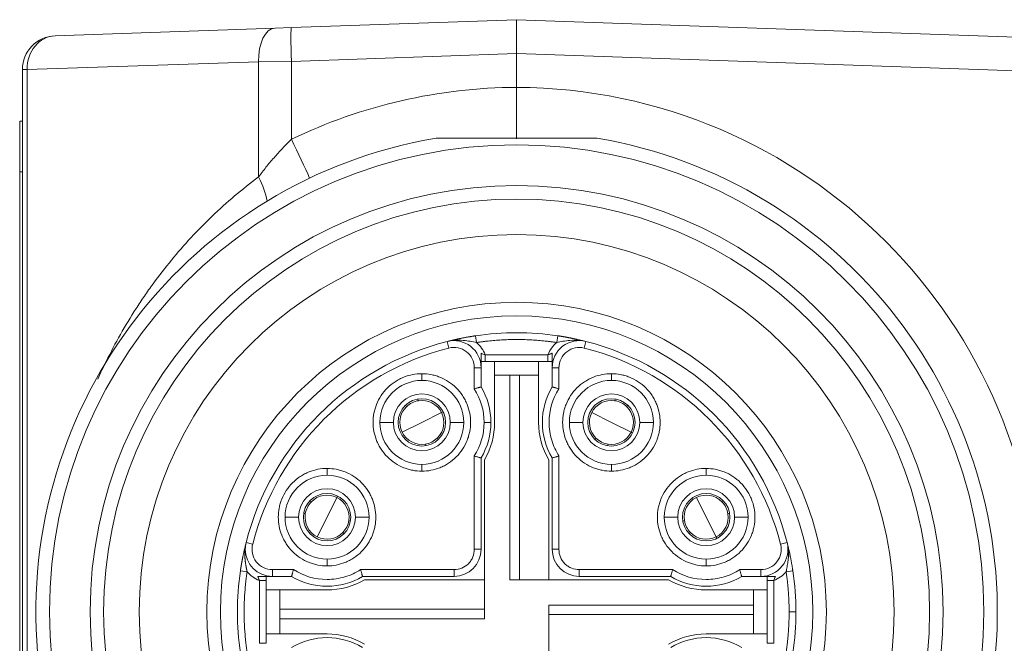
# Model space of a CAD drawing. Header units: millimetres. Extents: x 0 to 837, y 0 to 589.
# Tile 93 of 166: x 388 to 402, y 502 to 512. Entities that reach past the tile are written whole.
import ezdxf

# ---------------------------------------------------------------- set-up
doc = ezdxf.new("R2010")
doc.units = ezdxf.units.MM
doc.layers.add('1', color=7, linetype='Continuous', true_color=0xffffff)

msp = doc.modelspace()

# ---------------------------------------------------------------- linework, layer by layer
at = {"layer": '1', "color": 27, "linetype": 'Continuous', "lineweight": 18}
for p, q in [((391.56, 511.495), (394.886, 511.611)), ((394.886, 511.611), (403.106, 511.324)), ((394.886, 511.611), (394.886, 511.111)), ((388.069, 511.373), (391.317, 511.486)), ((391.317, 511.486), (391.56, 511.495)), ((394.886, 511.111), (394.886, 510.611)), ((387.586, 474.349), (387.586, 510.873))]:
    msp.add_line(p, q, dxfattribs=at)
at = {"layer": '1', "color": 27, "linetype": 'Continuous', "lineweight": 13}
for p, q in [((394.886, 511.111), (391.56, 510.995)), ((403.589, 510.807), (394.886, 511.111)), ((391.074, 510.986), (387.655, 510.873)), ((391.56, 510.995), (391.074, 510.986)), ((391.074, 509.287), (391.074, 510.986)), ((391.56, 510.995), (391.56, 509.844)), ((387.586, 510.873), (387.655, 510.873)), ((387.655, 510.873), (387.655, 474.349))]:
    msp.add_line(p, q, dxfattribs=at)
at = {"layer": '1', "color": 18, "linetype": 'Continuous', "lineweight": 18}
for p, q in [((387.546, 510.111), (387.546, 509.361)), ((387.546, 510.111), (387.586, 510.111)), ((387.546, 475.861), (387.546, 509.361))]:
    msp.add_line(p, q, dxfattribs=at)
at = {"layer": '1', "color": 18, "linetype": 'Continuous', "lineweight": 13}
msp.add_line((387.586, 509.361), (387.546, 509.361), dxfattribs=at)
at = {"layer": '1', "color": 163, "linetype": 'Continuous', "lineweight": 13}
for p, q in [((393.862, 506.857), (393.886, 506.76)), ((395.91, 506.857), (395.885, 506.76)), ((394.423, 506.661), (395.349, 506.661)), ((394.361, 506.469), (394.261, 506.469)), ((394.261, 506.157), (394.261, 506.469)), ((395.411, 506.469), (395.511, 506.469)), ((395.511, 506.469), (395.511, 506.157)), ((393.486, 506.381), (393.486, 506.281)), ((396.286, 506.381), (396.286, 506.281)), ((393.066, 505.661), (392.866, 505.661)), ((393.906, 505.661), (394.106, 505.661)), ((394.506, 505.661), (394.406, 505.661)), ((395.866, 505.661), (395.666, 505.661)), ((396.706, 505.661), (396.906, 505.661)), ((394.261, 503.786), (394.261, 505.165)), ((395.511, 505.165), (395.511, 503.786)), ((392.086, 504.981), (392.086, 504.881)), ((393.486, 504.941), (393.486, 505.041)), ((396.286, 504.941), (396.286, 505.041)), ((397.686, 504.981), (397.686, 504.881)), ((391.666, 504.261), (391.466, 504.261)), ((392.506, 504.261), (392.706, 504.261)), ((397.266, 504.261), (397.066, 504.261)), ((398.106, 504.261), (398.306, 504.261)), ((390.89, 503.885), (390.987, 503.86)), ((398.882, 503.885), (398.785, 503.86)), ((394.261, 503.786), (394.361, 503.786)), ((395.411, 503.786), (395.511, 503.786)), ((398.899, 503.786), (398.894, 503.786)), ((392.086, 503.541), (392.086, 503.641)), ((397.686, 503.541), (397.686, 503.641)), ((391.278, 503.386), (391.278, 503.486)), ((391.278, 503.486), (391.59, 503.486)), ((392.582, 503.486), (393.961, 503.486)), ((393.961, 503.386), (393.961, 503.486)), ((395.811, 503.486), (397.19, 503.486)), ((395.811, 503.486), (395.811, 503.386)), ((398.182, 503.486), (398.494, 503.486)), ((398.494, 503.386), (398.494, 503.486)), ((391.086, 502.398), (391.086, 503.324)), ((398.686, 503.324), (398.686, 502.398)), ((399.011, 502.861), (398.911, 502.861))]:
    msp.add_line(p, q, dxfattribs=at)
at = {"layer": '1', "color": 163, "linetype": 'Continuous', "lineweight": 18}
for p, q in [((394.279, 506.941), (394.294, 506.842)), ((395.493, 506.941), (395.478, 506.842)), ((394.423, 506.661), (394.423, 506.561)), ((394.423, 506.561), (395.349, 506.561)), ((395.349, 506.661), (395.349, 506.561)), ((394.361, 506.185), (394.361, 506.469)), ((395.411, 506.469), (395.411, 506.185)), ((394.361, 503.786), (394.361, 505.137)), ((395.411, 505.137), (395.411, 503.786)), ((390.806, 503.467), (390.905, 503.453)), ((391.278, 503.386), (391.562, 503.386)), ((392.61, 503.386), (393.961, 503.386)), ((395.811, 503.386), (397.162, 503.386)), ((398.21, 503.386), (398.494, 503.386)), ((398.867, 503.453), (398.966, 503.467)), ((391.086, 503.324), (391.186, 503.324)), ((391.186, 502.398), (391.186, 503.324)), ((398.586, 503.324), (398.586, 502.398)), ((398.586, 503.324), (398.686, 503.324)), ((391.086, 502.398), (391.186, 502.398)), ((398.586, 502.398), (398.686, 502.398))]:
    msp.add_line(p, q, dxfattribs=at)
at = {"layer": '1', "color": 4, "linetype": 'Continuous', "lineweight": 18}
for p, q in [((394.561, 506.561), (394.561, 506.361)), ((395.211, 506.361), (395.211, 506.561)), ((394.786, 506.361), (394.561, 506.361)), ((394.561, 506.361), (394.561, 505.661)), ((394.926, 506.361), (394.786, 506.361)), ((394.786, 506.361), (394.786, 503.336)), ((394.926, 506.361), (395.211, 506.361)), ((394.926, 503.336), (394.926, 506.361)), ((395.211, 506.361), (395.211, 505.661)), ((394.411, 505.106), (394.411, 502.761)), ((395.361, 505.106), (395.361, 503.336)), ((392.64, 503.336), (394.411, 503.336)), ((397.131, 503.336), (394.786, 503.336)), ((391.386, 503.186), (391.186, 503.186)), ((391.386, 502.901), (391.386, 503.186)), ((391.386, 503.186), (392.086, 503.186)), ((398.386, 503.186), (397.686, 503.186)), ((398.586, 503.186), (398.386, 503.186)), ((398.386, 502.961), (398.386, 503.186)), ((395.361, 500.615), (395.361, 502.961)), ((395.361, 502.961), (398.386, 502.961)), ((398.386, 502.821), (398.386, 502.961)), ((394.411, 502.901), (391.386, 502.901)), ((391.386, 502.901), (391.386, 502.761)), ((395.361, 502.821), (398.386, 502.821)), ((398.386, 502.821), (398.386, 502.536)), ((391.386, 502.761), (394.411, 502.761)), ((391.386, 502.761), (391.386, 502.536)), ((391.186, 502.536), (391.386, 502.536)), ((391.386, 502.536), (392.086, 502.536)), ((398.386, 502.536), (397.686, 502.536)), ((398.386, 502.536), (398.586, 502.536))]:
    msp.add_line(p, q, dxfattribs=at)
at = {"layer": '1', "color": 30, "linetype": 'Continuous', "lineweight": 13}
for p, q in [((393.486, 505.661), (393.777, 505.806)), ((396.286, 505.661), (395.995, 505.806)), ((393.486, 505.661), (393.195, 505.515)), ((396.286, 505.661), (396.577, 505.515)), ((392.086, 504.261), (392.231, 504.551)), ((397.686, 504.261), (397.541, 504.551)), ((392.086, 504.261), (391.941, 503.97)), ((397.686, 504.261), (397.831, 503.97))]:
    msp.add_line(p, q, dxfattribs=at)
at = {"layer": '1', "color": 30, "linetype": 'Continuous', "lineweight": 18}
for p, q in [((393.777, 505.806), (393.799, 505.817)), ((396.577, 505.515), (396.599, 505.504)), ((392.231, 504.551), (392.242, 504.574)), ((397.831, 503.97), (397.842, 503.948))]:
    msp.add_line(p, q, dxfattribs=at)
at = {"layer": '1', "color": 27, "linetype": 'Continuous', "lineweight": 13}
msp.add_circle((394.886, 502.861), 6.9, dxfattribs=at)
at = {"layer": '1', "color": 27, "linetype": 'Continuous', "lineweight": 18}
for radius in [6.3, 6.1, 5.575, 4.575, 4.375]:
    msp.add_circle((394.886, 502.861), radius, dxfattribs=at)
for centre, radius, start, end in [((388.086, 510.873), 0.5, 92, 180), ((394.886, 502.861), 7.1, 99.6276, 80.3724)]:
    msp.add_arc(centre, radius, start, end, dxfattribs=at)
at = {"layer": '1', "color": 27, "linetype": 'Continuous', "lineweight": 13}
for centre, start, end in [((394.921, 502.861), 90.258, 115.7018), ((394.851, 502.861), 270.258, 89.742)]:
    msp.add_arc(centre, 7.75, start, end, dxfattribs=at)
at = {"layer": '1', "color": 163, "linetype": 'Continuous', "lineweight": 18}
for centre, radius, start, end in [((394.886, 502.861), 4.125, 104.3782, 165.6218), ((393.961, 506.469), 0.4, 0, 104.3782), ((394.886, 502.861), 4.125, 81.5432, 98.4568), ((395.811, 506.469), 0.4, 75.6218, 180), ((394.886, 502.861), 4.125, 14.3782, 75.6218), ((393.486, 505.661), 0.62, 90, 180), ((393.486, 505.661), 0.62, 0, 90), ((396.286, 505.661), 0.62, 90, 180), ((396.286, 505.661), 0.62, 360, 90), ((393.486, 505.661), 1.02, 0, 30.9247), ((396.286, 505.661), 1.02, 149.0753, 210.9247), ((393.486, 505.661), 0.42, 0, 180), ((393.486, 505.661), 0.35, 0, 180), ((396.286, 505.661), 0.42, 0, 180), ((396.286, 505.661), 0.35, 0, 180), ((393.486, 505.661), 0.62, 180, 270), ((393.486, 505.661), 0.42, 180, 0), ((393.486, 505.661), 0.35, 180, 0), ((393.486, 505.661), 0.62, 270, 0), ((393.486, 505.661), 1.02, 329.0753, 0), ((396.286, 505.661), 0.62, 180, 270), ((396.286, 505.661), 0.42, 180, 0), ((396.286, 505.661), 0.35, 180, 0), ((396.286, 505.661), 0.62, 270, 360), ((392.086, 504.261), 0.62, 90, 180), ((392.086, 504.261), 0.62, 0, 90), ((397.686, 504.261), 0.62, 90, 180), ((397.686, 504.261), 0.62, 0, 90), ((392.086, 504.261), 0.42, 0, 180), ((397.686, 504.261), 0.42, 0, 180), ((392.086, 504.261), 0.35, 0, 180), ((397.686, 504.261), 0.35, 0, 180), ((392.086, 504.261), 0.62, 180, 270), ((392.086, 504.261), 0.42, 180, 0), ((392.086, 504.261), 0.35, 180, 0), ((392.086, 504.261), 0.62, 270, 0), ((397.686, 504.261), 0.62, 180, 270), ((397.686, 504.261), 0.42, 180, 0), ((397.686, 504.261), 0.35, 180, 0), ((397.686, 504.261), 0.62, 270, 0), ((391.278, 503.786), 0.4, 165.6218, 180), ((398.494, 503.786), 0.4, 270, 14.3782), ((391.278, 503.786), 0.4, 180, 270), ((393.961, 503.786), 0.4, 270, 0), ((395.811, 503.786), 0.4, 180, 270), ((394.886, 502.861), 4.125, 171.5432, 180), ((392.086, 504.261), 1.02, 239.0753, 300.9247), ((397.686, 504.261), 1.02, 239.0753, 300.9247), ((394.886, 502.861), 4.125, 0, 8.4568), ((394.886, 502.861), 4.125, 180, 188.4568), ((394.886, 502.861), 4.125, 351.5432, 0), ((392.086, 501.461), 1.02, 59.0753, 120.9247), ((397.686, 501.461), 1.02, 59.0753, 120.9247)]:
    msp.add_arc(centre, radius, start, end, dxfattribs=at)
at = {"layer": '1', "color": 163, "linetype": 'Continuous', "lineweight": 13}
for centre, radius, start, end in [((394.886, 502.861), 4.025, 104.3782, 165.6218), ((393.961, 506.469), 0.3, 0, 104.3782), ((394.886, 502.861), 4.025, 14.3782, 75.6218), ((398.494, 503.786), 0.3, 270, 14.3782)]:
    msp.add_arc(centre, radius, start, end, dxfattribs=at)
at = {"layer": '1', "color": 30, "linetype": 'Continuous', "lineweight": 18}
for centre, start, end in [((393.486, 505.661), 98.6448, 134.4853), ((393.486, 505.661), 26.5651, 98.6448), ((396.286, 505.661), 81.3552, 153.4349), ((396.286, 505.661), 45.5147, 81.3552), ((393.486, 505.661), 134.4853, 206.5651), ((396.286, 505.661), 333.4349, 45.5147), ((393.486, 505.661), 314.4853, 26.5651), ((396.286, 505.661), 153.4349, 225.5147), ((393.486, 505.661), 206.5651, 278.6448), ((393.486, 505.661), 278.6448, 314.4853), ((396.286, 505.661), 225.5147, 261.3552), ((396.286, 505.661), 261.3552, 333.4349), ((392.086, 504.261), 63.4349, 135.5147), ((392.086, 504.261), 351.3552, 63.4349), ((397.686, 504.261), 116.5651, 188.6448), ((397.686, 504.261), 44.4853, 116.5651), ((392.086, 504.261), 135.5147, 171.3552), ((397.686, 504.261), 8.6448, 44.4853), ((392.086, 504.261), 171.3552, 243.4349), ((397.686, 504.261), 296.5651, 8.6448), ((392.086, 504.261), 315.5147, 351.3552), ((397.686, 504.261), 188.6448, 224.4853), ((392.086, 504.261), 243.4349, 315.5147), ((397.686, 504.261), 224.4853, 296.5651)]:
    msp.add_arc(centre, 0.325, start, end, dxfattribs=at)
at = {"layer": '1', "color": 4, "linetype": 'Continuous', "lineweight": 18}
for centre, start, end in [((393.461, 505.661), 329.7274, 0), ((396.311, 505.661), 180, 210.2726), ((392.086, 504.286), 270, 300.2726), ((397.686, 504.286), 239.7274, 270), ((392.086, 501.436), 59.7274, 90), ((397.686, 501.436), 90, 120.2726)]:
    msp.add_arc(centre, 1.1, start, end, dxfattribs=at)
at = {"layer": '1', "color": 27, "linetype": 'Continuous', "lineweight": 13}
for centre, major_axis, ratio, start_param, end_param in [((388.086, 510.873), (0.017, -0.5), 0.862313, 3.141593, 4.682285), ((391.334, 510.986), (-0.017, 0.5), 0.520272, 0, 1.55263), ((391.577, 510.995), (-0.017, 0.5), 0.034878, 0, 1.569578), ((391.525, 509.844), (-0.434, 0.901), 0.03145, 4.004741, 4.697253), ((390.554, 509.287), (0.559, -0.829), 0.4511, 0.852454, 1.275562)]:
    msp.add_ellipse(centre, major_axis=major_axis, ratio=ratio, start_param=start_param, end_param=end_param, dxfattribs=at)
at = {"layer": '1', "color": 27, "linetype": 'Continuous', "lineweight": 18}
for points, knots in [([(394.886, 509.85), (394.886, 509.867), (394.886, 509.885), (394.886, 509.927), (394.886, 509.951), (394.886, 509.989), (394.886, 510.002), (394.886, 510.029), (394.886, 510.042), (394.886, 510.11), (394.886, 510.167), (394.886, 510.243), (394.886, 510.258), (394.886, 510.289), (394.886, 510.305), (394.886, 510.352), (394.886, 510.384), (394.886, 510.48), (394.886, 510.545), (394.886, 510.611)], [0, 0, 0, 0, 0.091761, 0.091761, 0.20529, 0.20529, 0.262055, 0.262055, 0.31882, 0.31882, 0.54588, 0.54588, 0.602645, 0.602645, 0.65941, 0.65941, 0.77294, 0.77294, 1, 1, 1, 1]), ([(393.699, 509.861), (393.699, 509.861), (393.699, 509.861), (393.701, 509.861), (393.702, 509.861), (393.707, 509.861), (393.711, 509.861), (393.721, 509.861), (393.726, 509.861), (393.736, 509.861), (393.742, 509.861), (393.759, 509.861), (393.771, 509.861), (393.795, 509.861), (393.807, 509.861), (393.844, 509.861), (393.868, 509.861), (393.918, 509.861), (393.943, 509.861), (394.019, 509.861), (394.07, 509.861), (394.171, 509.861), (394.223, 509.861), (394.376, 509.861), (394.478, 509.861), (394.682, 509.861), (394.886, 509.861), (395.09, 509.861), (395.294, 509.861), (395.396, 509.861), (395.549, 509.861), (395.6, 509.861), (395.676, 509.861), (395.701, 509.861), (395.752, 509.861), (395.778, 509.861), (395.828, 509.861), (395.854, 509.861), (395.904, 509.861), (395.929, 509.861), (395.966, 509.861), (395.978, 509.861), (396.002, 509.861), (396.014, 509.861), (396.03, 509.861), (396.036, 509.861), (396.047, 509.861), (396.052, 509.861), (396.061, 509.861), (396.065, 509.861), (396.07, 509.861), (396.071, 509.861), (396.073, 509.861), (396.073, 509.861), (396.073, 509.861)], [0, 0, 0, 0, 0.003713, 0.003713, 0.00762, 0.00762, 0.015434, 0.015434, 0.023249, 0.023249, 0.031063, 0.031063, 0.046692, 0.046692, 0.062321, 0.062321, 0.093579, 0.093579, 0.124837, 0.124837, 0.187353, 0.187353, 0.249869, 0.249869, 0.374901, 0.374901, 0.499933, 0.624965, 0.624965, 0.749997, 0.749997, 0.812513, 0.812513, 0.843771, 0.843771, 0.875029, 0.875029, 0.906287, 0.906287, 0.937545, 0.937545, 0.953174, 0.953174, 0.968803, 0.968803, 0.976617, 0.976617, 0.984432, 0.984432, 0.992246, 0.992246, 0.996154, 0.996154, 1, 1, 1, 1])]:
    msp.add_open_spline(points, degree=3, knots=knots, dxfattribs=at)
at = {"layer": '1', "color": 27, "linetype": 'Continuous', "lineweight": 13}
for points, knots in [([(391.074, 509.287), (391.11, 509.335), (391.146, 509.382), (391.203, 509.454), (391.223, 509.478), (391.262, 509.525), (391.282, 509.548), (391.343, 509.618), (391.384, 509.664), (391.47, 509.755), (391.514, 509.8), (391.56, 509.844)], [0, 0, 0, 0, 0.25, 0.25, 0.375, 0.375, 0.5, 0.5, 0.75, 0.75, 1, 1, 1, 1]), ([(388.699, 506.301), (388.74, 506.39), (388.781, 506.479), (388.891, 506.7), (388.961, 506.832), (389.107, 507.09), (389.184, 507.217), (389.304, 507.404), (389.366, 507.496), (389.429, 507.588), (389.472, 507.648), (389.494, 507.678), (389.603, 507.828), (389.693, 507.945), (389.974, 508.287), (390.174, 508.503), (390.602, 508.913), (390.83, 509.106), (391.074, 509.287)], [0, 0, 0, 0, 0.075145, 0.075145, 0.190751, 0.190751, 0.306358, 0.306358, 0.364162, 0.393064, 0.393064, 0.421965, 0.421965, 0.537572, 0.537572, 0.768786, 0.768786, 1, 1, 1, 1])]:
    msp.add_open_spline(points, degree=3, knots=knots, dxfattribs=at)
at = {"layer": '1', "color": 163, "linetype": 'Continuous', "lineweight": 18}
for points, knots in [([(393.862, 506.857), (393.869, 506.858), (393.883, 506.862), (393.904, 506.867), (393.924, 506.872), (393.944, 506.877), (393.962, 506.881), (393.98, 506.885), (393.996, 506.889), (394.012, 506.892), (394.027, 506.895), (394.041, 506.898), (394.056, 506.901), (394.074, 506.905), (394.093, 506.909), (394.112, 506.913), (394.132, 506.916), (394.15, 506.92), (394.169, 506.923), (394.188, 506.926), (394.207, 506.929), (394.225, 506.932), (394.243, 506.935), (394.261, 506.938), (394.273, 506.94), (394.279, 506.941)], [0, 0, 0, 0, 0.059317, 0.115844, 0.169584, 0.220541, 0.268722, 0.314133, 0.356781, 0.396676, 0.43383, 0.468256, 0.499972, 0.546812, 0.592509, 0.637114, 0.680683, 0.723276, 0.764957, 0.805793, 0.845858, 0.885228, 0.923985, 0.962213, 1, 1, 1, 1]), ([(393.862, 506.857), (393.942, 506.877), (394.024, 506.88), (394.17, 506.867), (394.236, 506.853), (394.294, 506.842)], [0, 0, 0, 0, 0.5, 0.5, 1, 1, 1, 1]), ([(395.478, 506.842), (395.535, 506.853), (395.601, 506.866), (395.721, 506.877), (395.772, 506.878), (395.824, 506.872)], [0, 0, 0, 0, 0.60877, 0.60877, 1, 1, 1, 1]), ([(395.493, 506.941), (395.496, 506.94), (395.502, 506.939), (395.512, 506.938), (395.522, 506.936), (395.532, 506.935), (395.542, 506.933), (395.552, 506.932), (395.562, 506.93), (395.572, 506.928), (395.582, 506.927), (395.592, 506.925), (395.602, 506.923), (395.613, 506.921), (395.623, 506.919), (395.633, 506.917), (395.644, 506.916), (395.654, 506.914), (395.665, 506.912), (395.675, 506.91), (395.686, 506.907), (395.696, 506.905), (395.707, 506.903), (395.721, 506.9), (395.739, 506.897), (395.763, 506.892), (395.788, 506.886), (395.815, 506.88), (395.845, 506.873), (395.877, 506.865), (395.899, 506.859), (395.91, 506.857)], [0, 0, 0, 0, 0.020548, 0.041216, 0.062019, 0.082972, 0.104088, 0.125381, 0.146866, 0.168555, 0.19046, 0.212594, 0.23497, 0.257598, 0.28049, 0.303656, 0.327108, 0.350855, 0.374907, 0.399274, 0.423963, 0.448985, 0.474347, 0.500057, 0.551029, 0.608744, 0.673259, 0.744616, 0.822843, 0.907966, 1, 1, 1, 1]), ([(394.361, 506.683), (394.361, 506.645), (394.361, 506.609), (394.361, 506.556), (394.361, 506.538), (394.361, 506.504), (394.361, 506.486), (394.361, 506.469)], [0, 0, 0, 0, 0.5, 0.5, 0.75, 0.75, 1, 1, 1, 1]), ([(395.411, 506.683), (395.411, 506.645), (395.411, 506.609), (395.411, 506.556), (395.411, 506.538), (395.411, 506.504), (395.411, 506.486), (395.411, 506.469)], [0, 0, 0, 0, 0.5, 0.5, 0.75, 0.75, 1, 1, 1, 1]), ([(394.261, 506.157), (394.267, 506.158), (394.274, 506.16), (394.286, 506.164), (394.293, 506.166), (394.305, 506.169), (394.31, 506.171), (394.321, 506.174), (394.326, 506.175), (394.336, 506.178), (394.34, 506.179), (394.347, 506.181), (394.35, 506.182), (394.356, 506.183), (394.358, 506.184), (394.36, 506.185), (394.361, 506.185), (394.361, 506.185)], [0, 0, 0, 0, 0.125169, 0.125169, 0.250337, 0.250337, 0.375506, 0.375506, 0.500675, 0.500675, 0.625843, 0.625843, 0.751012, 0.751012, 0.876181, 0.876181, 1, 1, 1, 1]), ([(395.511, 506.157), (395.505, 506.158), (395.498, 506.16), (395.485, 506.164), (395.479, 506.166), (395.467, 506.169), (395.462, 506.171), (395.451, 506.174), (395.446, 506.175), (395.436, 506.178), (395.432, 506.179), (395.425, 506.181), (395.421, 506.182), (395.416, 506.183), (395.414, 506.184), (395.412, 506.185), (395.411, 506.185), (395.411, 506.185)], [0, 0, 0, 0, 0.12517, 0.12517, 0.25034, 0.25034, 0.37551, 0.37551, 0.500679, 0.500679, 0.625849, 0.625849, 0.751019, 0.751019, 0.876189, 0.876189, 1, 1, 1, 1]), ([(394.261, 505.165), (394.267, 505.163), (394.274, 505.161), (394.287, 505.158), (394.293, 505.156), (394.305, 505.152), (394.31, 505.151), (394.321, 505.148), (394.326, 505.146), (394.336, 505.144), (394.34, 505.142), (394.347, 505.14), (394.35, 505.139), (394.356, 505.138), (394.358, 505.137), (394.36, 505.137), (394.361, 505.137), (394.361, 505.137)], [0, 0, 0, 0, 0.125168, 0.125168, 0.250336, 0.250336, 0.375504, 0.375504, 0.500672, 0.500672, 0.62584, 0.62584, 0.751008, 0.751008, 0.876177, 0.876177, 1, 1, 1, 1]), ([(395.411, 505.137), (395.411, 505.137), (395.412, 505.137), (395.414, 505.137), (395.416, 505.138), (395.421, 505.139), (395.425, 505.14), (395.432, 505.142), (395.436, 505.144), (395.446, 505.146), (395.451, 505.148), (395.462, 505.151), (395.467, 505.152), (395.479, 505.156), (395.485, 505.158), (395.498, 505.161), (395.505, 505.163), (395.511, 505.165)], [0, 0, 0, 0, 0.120316, 0.120316, 0.245985, 0.245985, 0.371654, 0.371654, 0.497324, 0.497324, 0.622993, 0.622993, 0.748662, 0.748662, 0.874331, 0.874331, 1, 1, 1, 1]), ([(390.806, 503.467), (390.806, 503.471), (390.807, 503.477), (390.809, 503.487), (390.81, 503.497), (390.812, 503.507), (390.813, 503.517), (390.815, 503.527), (390.817, 503.537), (390.818, 503.547), (390.82, 503.557), (390.822, 503.567), (390.824, 503.577), (390.825, 503.587), (390.827, 503.598), (390.829, 503.608), (390.831, 503.619), (390.833, 503.629), (390.835, 503.639), (390.837, 503.65), (390.839, 503.661), (390.841, 503.671), (390.843, 503.682), (390.846, 503.696), (390.85, 503.714), (390.855, 503.737), (390.861, 503.763), (390.867, 503.79), (390.874, 503.82), (390.882, 503.852), (390.887, 503.874), (390.89, 503.885)], [0, 0, 0, 0, 0.020548, 0.041216, 0.062019, 0.082972, 0.104088, 0.125381, 0.146866, 0.168555, 0.19046, 0.212594, 0.23497, 0.257598, 0.28049, 0.303656, 0.327108, 0.350855, 0.374907, 0.399274, 0.423963, 0.448985, 0.474347, 0.500057, 0.551029, 0.608744, 0.673259, 0.744616, 0.822843, 0.907966, 1, 1, 1, 1]), ([(398.882, 503.885), (398.884, 503.878), (398.887, 503.864), (398.892, 503.842), (398.897, 503.822), (398.902, 503.803), (398.906, 503.784), (398.91, 503.767), (398.914, 503.75), (398.917, 503.735), (398.921, 503.72), (398.923, 503.706), (398.927, 503.69), (398.93, 503.673), (398.934, 503.654), (398.938, 503.634), (398.941, 503.615), (398.945, 503.596), (398.948, 503.577), (398.952, 503.559), (398.955, 503.54), (398.958, 503.522), (398.961, 503.503), (398.963, 503.485), (398.965, 503.473), (398.966, 503.467)], [0, 0, 0, 0, 0.059317, 0.115844, 0.169584, 0.220541, 0.268722, 0.314133, 0.356781, 0.396676, 0.43383, 0.468256, 0.499972, 0.546812, 0.592509, 0.637114, 0.680683, 0.723276, 0.764957, 0.805793, 0.845858, 0.885228, 0.923985, 0.962213, 1, 1, 1, 1]), ([(398.899, 503.786), (398.899, 503.786), (398.899, 503.786), (398.899, 503.786), (398.899, 503.786), (398.899, 503.785), (398.899, 503.785), (398.899, 503.784), (398.899, 503.782), (398.899, 503.779), (398.9, 503.772), (398.9, 503.758), (398.902, 503.731), (398.901, 503.698), (398.9, 503.662), (398.897, 503.633), (398.893, 503.601), (398.888, 503.565), (398.881, 503.526), (398.875, 503.495), (398.871, 503.473), (398.869, 503.463), (398.868, 503.458), (398.868, 503.455), (398.867, 503.453), (398.867, 503.453)], [0, 0, 0, 0, 0.000142, 0.000283, 0.000567, 0.001134, 0.002267, 0.004533, 0.009062, 0.018107, 0.036142, 0.071991, 0.142847, 0.281165, 0.376962, 0.46416, 0.543496, 0.66676, 0.784155, 0.895314, 0.948474, 0.974441, 0.987272, 0.993649, 1, 1, 1, 1]), ([(391.064, 503.386), (391.102, 503.386), (391.138, 503.386), (391.191, 503.386), (391.208, 503.386), (391.243, 503.386), (391.26, 503.386), (391.278, 503.386)], [0, 0, 0, 0, 0.5, 0.5, 0.75, 0.75, 1, 1, 1, 1]), ([(391.186, 503.386), (391.186, 503.386), (391.185, 503.386), (391.182, 503.386), (391.179, 503.386), (391.173, 503.386), (391.169, 503.386), (391.16, 503.386), (391.155, 503.386), (391.147, 503.386), (391.144, 503.386), (391.137, 503.386), (391.134, 503.386), (391.124, 503.386), (391.117, 503.386), (391.106, 503.386), (391.102, 503.386), (391.094, 503.386), (391.091, 503.386), (391.079, 503.386), (391.072, 503.386), (391.064, 503.386)], [0, 0, 0, 0, 0.120866, 0.120866, 0.246457, 0.246457, 0.372047, 0.372047, 0.497638, 0.497638, 0.560433, 0.560433, 0.623228, 0.623228, 0.748819, 0.748819, 0.811614, 0.811614, 0.874409, 0.874409, 1, 1, 1, 1]), ([(391.59, 503.486), (391.588, 503.479), (391.586, 503.473), (391.583, 503.46), (391.581, 503.454), (391.578, 503.442), (391.576, 503.436), (391.573, 503.425), (391.571, 503.42), (391.569, 503.411), (391.568, 503.407), (391.566, 503.399), (391.565, 503.396), (391.563, 503.391), (391.563, 503.389), (391.562, 503.386), (391.562, 503.386), (391.562, 503.386)], [0, 0, 0, 0, 0.12517, 0.12517, 0.25034, 0.25034, 0.37551, 0.37551, 0.500679, 0.500679, 0.625849, 0.625849, 0.751019, 0.751019, 0.876189, 0.876189, 1, 1, 1, 1]), ([(392.582, 503.486), (392.584, 503.479), (392.585, 503.473), (392.589, 503.46), (392.591, 503.454), (392.594, 503.442), (392.596, 503.436), (392.599, 503.425), (392.6, 503.42), (392.603, 503.411), (392.604, 503.407), (392.606, 503.399), (392.607, 503.396), (392.609, 503.391), (392.609, 503.389), (392.61, 503.386), (392.61, 503.386), (392.61, 503.386)], [0, 0, 0, 0, 0.12517, 0.12517, 0.25034, 0.25034, 0.37551, 0.37551, 0.500679, 0.500679, 0.625849, 0.625849, 0.751019, 0.751019, 0.876189, 0.876189, 1, 1, 1, 1]), ([(397.19, 503.486), (397.188, 503.479), (397.186, 503.473), (397.183, 503.46), (397.181, 503.454), (397.178, 503.442), (397.176, 503.436), (397.173, 503.425), (397.171, 503.42), (397.169, 503.411), (397.168, 503.407), (397.166, 503.399), (397.165, 503.396), (397.163, 503.391), (397.163, 503.389), (397.162, 503.386), (397.162, 503.386), (397.162, 503.386)], [0, 0, 0, 0, 0.12517, 0.12517, 0.25034, 0.25034, 0.37551, 0.37551, 0.500679, 0.500679, 0.625849, 0.625849, 0.751019, 0.751019, 0.876189, 0.876189, 1, 1, 1, 1]), ([(398.182, 503.486), (398.184, 503.479), (398.185, 503.473), (398.189, 503.46), (398.191, 503.454), (398.194, 503.442), (398.196, 503.436), (398.199, 503.425), (398.2, 503.42), (398.203, 503.411), (398.204, 503.407), (398.206, 503.399), (398.207, 503.396), (398.209, 503.391), (398.209, 503.389), (398.21, 503.386), (398.21, 503.386), (398.21, 503.386)], [0, 0, 0, 0, 0.12517, 0.12517, 0.25034, 0.25034, 0.37551, 0.37551, 0.500679, 0.500679, 0.625849, 0.625849, 0.751019, 0.751019, 0.876189, 0.876189, 1, 1, 1, 1]), ([(398.708, 503.386), (398.67, 503.386), (398.634, 503.386), (398.581, 503.386), (398.564, 503.386), (398.529, 503.386), (398.512, 503.386), (398.494, 503.386)], [0, 0, 0, 0, 0.5, 0.5, 0.75, 0.75, 1, 1, 1, 1]), ([(398.708, 503.386), (398.7, 503.386), (398.693, 503.386), (398.681, 503.386), (398.678, 503.386), (398.67, 503.386), (398.662, 503.386), (398.655, 503.386), (398.648, 503.386), (398.645, 503.386), (398.635, 503.386), (398.628, 503.386), (398.622, 503.386), (398.622, 503.386), (398.621, 503.386)], [0, 0, 0, 0, 0.246283, 0.246283, 0.369424, 0.369424, 0.492565, 0.615707, 0.615707, 0.738848, 0.738848, 0.985131, 0.985131, 1, 1, 1, 1])]:
    msp.add_open_spline(points, degree=3, knots=knots, dxfattribs=at)
for points, weights in [([(394.294, 506.842), (394.687, 506.9), (395.085, 506.9), (395.478, 506.842)], [1, 0.9927513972, 0.9927513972, 1]), ([(395.411, 506.683), (395.39, 506.674), (395.37, 506.667), (395.349, 506.661)], [0.999999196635, 0.999999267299, 0.999999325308, 0.999999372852]), ([(391.064, 503.386), (391.072, 503.365), (391.08, 503.344), (391.086, 503.324)], [0.999999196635, 0.999999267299, 0.999999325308, 0.999999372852])]:
    msp.add_rational_spline(points, weights, degree=3, dxfattribs=at)
for points in [[(394.294, 506.842), (394.351, 506.791), (394.394, 506.731), (394.423, 506.661)], [(395.349, 506.661), (395.378, 506.731), (395.421, 506.791), (395.478, 506.842)], [(394.423, 506.661), (394.402, 506.667), (394.382, 506.674), (394.361, 506.683)], [(394.361, 506.561), (394.381, 506.561), (394.402, 506.561), (394.423, 506.561)], [(395.349, 506.561), (395.37, 506.561), (395.391, 506.561), (395.411, 506.561)], [(394.406, 505.661), (394.405, 505.84), (394.357, 506.005), (394.261, 506.157)], [(394.261, 505.165), (394.357, 505.316), (394.405, 505.482), (394.406, 505.661)], [(391.086, 503.324), (391.016, 503.353), (390.955, 503.396), (390.905, 503.453)], [(391.186, 503.324), (391.186, 503.345), (391.186, 503.366), (391.186, 503.386)], [(398.586, 503.386), (398.586, 503.366), (398.586, 503.345), (398.586, 503.324)], [(398.867, 503.453), (398.817, 503.396), (398.756, 503.353), (398.686, 503.324)], [(398.686, 503.324), (398.692, 503.344), (398.7, 503.365), (398.708, 503.386)]]:
    msp.add_open_spline(points, degree=3, dxfattribs=at)
at = {"layer": '1', "color": 163, "linetype": 'Continuous', "lineweight": 13}
for points, knots in [([(395.885, 506.76), (395.841, 506.771), (395.794, 506.772), (395.706, 506.754), (395.663, 506.734), (395.591, 506.678), (395.562, 506.642), (395.521, 506.56), (395.511, 506.516), (395.511, 506.469)], [0, 0, 0, 0, 0.25, 0.25, 0.5, 0.5, 0.75, 0.75, 1, 1, 1, 1]), ([(393.486, 504.941), (393.44, 504.941), (393.373, 504.947), (393.307, 504.963), (393.264, 504.976), (393.244, 504.982), (393.129, 505.028), (393.047, 505.082), (392.942, 505.187), (392.895, 505.243), (392.859, 505.307), (392.836, 505.35), (392.825, 505.375), (392.783, 505.481), (392.766, 505.57), (392.766, 505.706), (392.772, 505.774), (392.788, 505.839), (392.801, 505.883), (392.807, 505.903), (392.853, 506.018), (392.907, 506.1), (393.012, 506.205), (393.069, 506.251), (393.132, 506.288), (393.175, 506.311), (393.2, 506.322), (393.306, 506.364), (393.394, 506.381), (393.486, 506.381)], [0, 0, 0, 0, 0.0625, 0.09375, 0.09375, 0.125, 0.125, 0.25, 0.25, 0.3125, 0.34375, 0.34375, 0.375, 0.375, 0.5, 0.5, 0.5625, 0.59375, 0.59375, 0.625, 0.625, 0.75, 0.75, 0.8125, 0.84375, 0.84375, 0.875, 0.875, 1, 1, 1, 1]), ([(393.486, 506.381), (393.532, 506.381), (393.599, 506.374), (393.665, 506.359), (393.708, 506.346), (393.728, 506.339), (393.843, 506.294), (393.925, 506.24), (394.03, 506.135), (394.076, 506.078), (394.113, 506.015), (394.136, 505.971), (394.147, 505.947), (394.189, 505.841), (394.206, 505.752), (394.206, 505.615), (394.2, 505.548), (394.184, 505.482), (394.171, 505.439), (394.165, 505.419), (394.119, 505.304), (394.065, 505.222), (393.96, 505.117), (393.903, 505.07), (393.84, 505.033), (393.797, 505.011), (393.772, 505), (393.666, 504.958), (393.578, 504.941), (393.486, 504.941)], [0, 0, 0, 0, 0.0625, 0.09375, 0.09375, 0.125, 0.125, 0.25, 0.25, 0.3125, 0.34375, 0.34375, 0.375, 0.375, 0.5, 0.5, 0.5625, 0.59375, 0.59375, 0.625, 0.625, 0.75, 0.75, 0.8125, 0.84375, 0.84375, 0.875, 0.875, 1, 1, 1, 1]), ([(396.286, 504.941), (396.24, 504.941), (396.173, 504.947), (396.107, 504.963), (396.064, 504.976), (396.044, 504.982), (395.929, 505.028), (395.847, 505.082), (395.742, 505.187), (395.695, 505.243), (395.659, 505.307), (395.636, 505.35), (395.625, 505.375), (395.583, 505.481), (395.566, 505.57), (395.566, 505.706), (395.572, 505.774), (395.588, 505.839), (395.601, 505.883), (395.607, 505.903), (395.653, 506.018), (395.707, 506.1), (395.812, 506.205), (395.869, 506.251), (395.932, 506.288), (395.975, 506.311), (396, 506.322), (396.106, 506.364), (396.194, 506.381), (396.286, 506.381)], [0, 0, 0, 0, 0.0625, 0.09375, 0.09375, 0.125, 0.125, 0.25, 0.25, 0.3125, 0.34375, 0.34375, 0.375, 0.375, 0.5, 0.5, 0.5625, 0.59375, 0.59375, 0.625, 0.625, 0.75, 0.75, 0.8125, 0.84375, 0.84375, 0.875, 0.875, 1, 1, 1, 1]), ([(396.286, 506.381), (396.332, 506.381), (396.399, 506.374), (396.465, 506.359), (396.508, 506.346), (396.528, 506.339), (396.643, 506.294), (396.725, 506.24), (396.83, 506.135), (396.876, 506.078), (396.913, 506.015), (396.936, 505.971), (396.947, 505.947), (396.989, 505.841), (397.006, 505.752), (397.006, 505.615), (397, 505.548), (396.984, 505.482), (396.971, 505.439), (396.965, 505.419), (396.919, 505.304), (396.865, 505.222), (396.76, 505.117), (396.703, 505.07), (396.64, 505.033), (396.597, 505.011), (396.572, 505), (396.466, 504.958), (396.378, 504.941), (396.286, 504.941)], [0, 0, 0, 0, 0.0625, 0.09375, 0.09375, 0.125, 0.125, 0.25, 0.25, 0.3125, 0.34375, 0.34375, 0.375, 0.375, 0.5, 0.5, 0.5625, 0.59375, 0.59375, 0.625, 0.625, 0.75, 0.75, 0.8125, 0.84375, 0.84375, 0.875, 0.875, 1, 1, 1, 1]), ([(395.511, 506.157), (395.414, 506.006), (395.366, 505.839), (395.366, 505.616), (395.369, 505.572), (395.382, 505.484), (395.392, 505.438), (395.429, 505.315), (395.465, 505.238), (395.511, 505.165)], [0, 0, 0, 0, 0.5, 0.5, 0.625, 0.625, 0.75, 0.75, 1, 1, 1, 1]), ([(392.086, 503.541), (392.04, 503.541), (391.973, 503.547), (391.907, 503.563), (391.864, 503.576), (391.844, 503.582), (391.729, 503.628), (391.647, 503.682), (391.542, 503.787), (391.495, 503.843), (391.459, 503.907), (391.436, 503.95), (391.425, 503.975), (391.383, 504.081), (391.366, 504.17), (391.366, 504.306), (391.372, 504.374), (391.388, 504.439), (391.401, 504.483), (391.407, 504.503), (391.453, 504.618), (391.507, 504.7), (391.612, 504.805), (391.669, 504.851), (391.732, 504.888), (391.775, 504.911), (391.8, 504.922), (391.906, 504.964), (391.994, 504.981), (392.086, 504.981)], [0, 0, 0, 0, 0.0625, 0.09375, 0.09375, 0.125, 0.125, 0.25, 0.25, 0.3125, 0.34375, 0.34375, 0.375, 0.375, 0.5, 0.5, 0.5625, 0.59375, 0.59375, 0.625, 0.625, 0.75, 0.75, 0.8125, 0.84375, 0.84375, 0.875, 0.875, 1, 1, 1, 1]), ([(392.086, 504.981), (392.132, 504.981), (392.199, 504.974), (392.265, 504.959), (392.308, 504.946), (392.328, 504.939), (392.443, 504.894), (392.525, 504.84), (392.63, 504.735), (392.676, 504.678), (392.713, 504.615), (392.736, 504.571), (392.747, 504.547), (392.789, 504.441), (392.806, 504.352), (392.806, 504.215), (392.8, 504.148), (392.784, 504.082), (392.771, 504.039), (392.765, 504.019), (392.719, 503.904), (392.665, 503.822), (392.56, 503.717), (392.503, 503.67), (392.44, 503.633), (392.397, 503.611), (392.372, 503.6), (392.266, 503.558), (392.178, 503.541), (392.086, 503.541)], [0, 0, 0, 0, 0.0625, 0.09375, 0.09375, 0.125, 0.125, 0.25, 0.25, 0.3125, 0.34375, 0.34375, 0.375, 0.375, 0.5, 0.5, 0.5625, 0.59375, 0.59375, 0.625, 0.625, 0.75, 0.75, 0.8125, 0.84375, 0.84375, 0.875, 0.875, 1, 1, 1, 1]), ([(397.686, 503.541), (397.64, 503.541), (397.573, 503.547), (397.507, 503.563), (397.464, 503.576), (397.444, 503.582), (397.329, 503.628), (397.247, 503.682), (397.142, 503.787), (397.095, 503.843), (397.059, 503.907), (397.036, 503.95), (397.025, 503.975), (396.983, 504.081), (396.966, 504.17), (396.966, 504.306), (396.972, 504.374), (396.988, 504.439), (397.001, 504.483), (397.007, 504.503), (397.053, 504.618), (397.107, 504.7), (397.212, 504.805), (397.269, 504.851), (397.332, 504.888), (397.375, 504.911), (397.4, 504.922), (397.506, 504.964), (397.594, 504.981), (397.686, 504.981)], [0, 0, 0, 0, 0.0625, 0.09375, 0.09375, 0.125, 0.125, 0.25, 0.25, 0.3125, 0.34375, 0.34375, 0.375, 0.375, 0.5, 0.5, 0.5625, 0.59375, 0.59375, 0.625, 0.625, 0.75, 0.75, 0.8125, 0.84375, 0.84375, 0.875, 0.875, 1, 1, 1, 1]), ([(397.686, 504.981), (397.732, 504.981), (397.799, 504.974), (397.865, 504.959), (397.908, 504.946), (397.928, 504.939), (398.043, 504.894), (398.125, 504.84), (398.23, 504.735), (398.276, 504.678), (398.313, 504.615), (398.336, 504.571), (398.347, 504.547), (398.389, 504.441), (398.406, 504.352), (398.406, 504.215), (398.4, 504.148), (398.384, 504.082), (398.371, 504.039), (398.365, 504.019), (398.319, 503.904), (398.265, 503.822), (398.16, 503.717), (398.103, 503.67), (398.04, 503.633), (397.997, 503.611), (397.972, 503.6), (397.866, 503.558), (397.778, 503.541), (397.686, 503.541)], [0, 0, 0, 0, 0.0625, 0.09375, 0.09375, 0.125, 0.125, 0.25, 0.25, 0.3125, 0.34375, 0.34375, 0.375, 0.375, 0.5, 0.5, 0.5625, 0.59375, 0.59375, 0.625, 0.625, 0.75, 0.75, 0.8125, 0.84375, 0.84375, 0.875, 0.875, 1, 1, 1, 1]), ([(390.987, 503.86), (390.976, 503.816), (390.975, 503.769), (390.993, 503.68), (391.013, 503.638), (391.068, 503.566), (391.105, 503.537), (391.187, 503.496), (391.231, 503.486), (391.278, 503.486)], [0, 0, 0, 0, 0.25, 0.25, 0.5, 0.5, 0.75, 0.75, 1, 1, 1, 1]), ([(393.961, 503.486), (394.043, 503.486), (394.116, 503.517), (394.187, 503.588), (394.207, 503.611), (394.222, 503.638), (394.232, 503.656), (394.236, 503.667), (394.254, 503.71), (394.261, 503.747), (394.261, 503.786)], [0, 0, 0, 0, 0.5, 0.5, 0.625, 0.6875, 0.6875, 0.75, 0.75, 1, 1, 1, 1]), ([(395.511, 503.786), (395.511, 503.703), (395.542, 503.631), (395.613, 503.559), (395.636, 503.54), (395.663, 503.525), (395.681, 503.515), (395.692, 503.51), (395.736, 503.493), (395.772, 503.486), (395.811, 503.486)], [0, 0, 0, 0, 0.5, 0.5, 0.625, 0.6875, 0.6875, 0.75, 0.75, 1, 1, 1, 1]), ([(391.59, 503.486), (391.741, 503.389), (391.907, 503.341), (392.131, 503.341), (392.175, 503.344), (392.263, 503.357), (392.308, 503.367), (392.432, 503.404), (392.509, 503.439), (392.582, 503.486)], [0, 0, 0, 0, 0.5, 0.5, 0.625, 0.625, 0.75, 0.75, 1, 1, 1, 1]), ([(397.19, 503.486), (397.341, 503.389), (397.507, 503.341), (397.731, 503.341), (397.775, 503.344), (397.863, 503.357), (397.908, 503.367), (398.032, 503.404), (398.109, 503.439), (398.182, 503.486)], [0, 0, 0, 0, 0.5, 0.5, 0.625, 0.625, 0.75, 0.75, 1, 1, 1, 1])]:
    msp.add_open_spline(points, degree=3, knots=knots, dxfattribs=at)
at = {"layer": '1', "color": 30, "linetype": 'Continuous', "lineweight": 18}
for points in [[(393.428, 506), (393.431, 505.994), (393.434, 505.988), (393.437, 505.982)], [(396.335, 505.982), (396.338, 505.988), (396.34, 505.993), (396.343, 505.999)], [(393.258, 505.893), (393.255, 505.899), (393.252, 505.906), (393.249, 505.912)], [(396.525, 505.915), (396.521, 505.908), (396.517, 505.9), (396.514, 505.893)], [(393.714, 505.429), (393.717, 505.422), (393.72, 505.416), (393.723, 505.409)], [(396.047, 505.406), (396.051, 505.414), (396.054, 505.421), (396.058, 505.429)], [(393.544, 505.322), (393.541, 505.328), (393.538, 505.334), (393.535, 505.339)], [(396.237, 505.339), (396.234, 505.334), (396.231, 505.328), (396.229, 505.322)], [(391.832, 504.5), (391.839, 504.496), (391.847, 504.492), (391.854, 504.488)], [(397.918, 504.488), (397.925, 504.492), (397.932, 504.495), (397.939, 504.499)], [(391.765, 504.31), (391.758, 504.313), (391.752, 504.316), (391.746, 504.319)], [(398.024, 504.318), (398.019, 504.315), (398.013, 504.312), (398.007, 504.31)], [(392.407, 504.212), (392.414, 504.209), (392.42, 504.206), (392.426, 504.202)], [(397.348, 504.203), (397.353, 504.206), (397.359, 504.209), (397.365, 504.212)], [(392.34, 504.022), (392.333, 504.026), (392.325, 504.029), (392.318, 504.033)], [(397.454, 504.033), (397.447, 504.03), (397.44, 504.026), (397.433, 504.023)]]:
    msp.add_open_spline(points, degree=3, dxfattribs=at)
at = {"layer": '1', "color": 163, "linetype": 'Continuous', "lineweight": 18}
msp.add_rational_spline([(390.905, 503.453), (390.894, 503.51), (390.88, 503.576), (390.87, 503.695), (390.869, 503.744), (390.874, 503.793)], [0.999999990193, 0.999999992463, 0.99999999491, 0.999999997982, 0.999999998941, 0.999999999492], degree=3, knots=[0, 0, 0, 0, 0.617046, 0.617046, 1, 1, 1, 1], dxfattribs=at)
at = {"layer": '1', "color": 163, "linetype": 'Continuous', "lineweight": 13}
for points, weights in [([(390.905, 502.269), (390.846, 502.662), (390.846, 503.06), (390.905, 503.453)], [1, 0.9927513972, 0.9927513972, 1]), ([(398.867, 503.453), (398.896, 503.257), (398.911, 503.059), (398.911, 502.861)], [1, 0.998185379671, 0.998185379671, 1]), ([(398.911, 502.861), (398.911, 502.663), (398.896, 502.465), (398.867, 502.269)], [1, 0.998185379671, 0.998185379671, 1])]:
    msp.add_rational_spline(points, weights, degree=3, dxfattribs=at)

doc.saveas('drawing.dxf')
